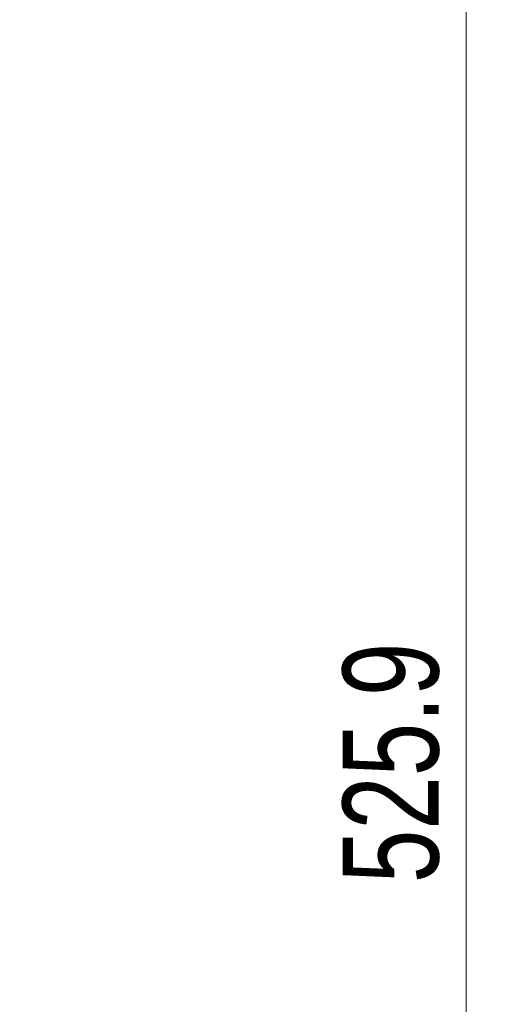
# Model space of a CAD drawing. Header units: millimetres. Extents: x 0 to 1118, y 0 to 864.
# Tile 33 of 254: x 578 to 601, y 379 to 428. Entities that reach past the tile are written whole.
import ezdxf

# ---------------------------------------------------------------- set-up
doc = ezdxf.new("R2010")
doc.units = ezdxf.units.MM
doc.styles.add('SLDTEXTSTYLE0', font='TXT', dxfattribs={"width": 0.75})
doc.dimstyles.new('SLDDIMSTYLE0', dxfattribs={"dimtxt": 4.7625, "dimasz": 3.556, "dimexe": 0, "dimexo": 0.0625, "dimgap": 1.190625, "dimtad": 1, "dimdec": 1, "dimlfac": 5, "dimrnd": 1e-09, "dimzin": 12, "dimdsep": 46, "dimtxsty": 'SLDTEXTSTYLE0', "dimsah": 1, "dimcen": 0.09, "dimadec": 0, "dimazin": 3, "dimtfac": 1, "dimtdec": 1, "dimtofl": 0, "dimtmove": 0, "dimatfit": 3, "dimfxl": 1, "dimfrac": 2, "dimtolj": 1, "dimtzin": 12, "dimarcsym": 0})

# ---------------------------------------------------------------- blocks, each defined once
blk = doc.blocks.new('_D_12')
at = {"color": 7, "linetype": 'Continuous', "lineweight": 0}
for p, q in [((566.739, 441.494), (601.22, 441.494)), ((600.22, 336.317), (600.22, 441.494)), ((556.8, 336.317), (601.22, 336.317))]:
    blk.add_line(p, q, dxfattribs=at)
at = {"color": 7, "linetype": 'Continuous', "lineweight": 18}
for points in [[(600.22, 441.494), (599.839, 437.938), (600.601, 437.938)], [(600.22, 336.317), (600.601, 339.873), (599.839, 339.873)]]:
    blk.add_solid(points, dxfattribs=at)
at = {"color": 7, "linetype": 'Continuous', "lineweight": 18, "insert": (594.081, 385.198), "char_height": 4.7625, "attachment_point": 1, "rotation": 90, "style": 'SLDTEXTSTYLE0'}
blk.add_mtext('525.9', dxfattribs=at)

msp = doc.modelspace()

# ---------------------------------------------------------------- dimensions: what is measured, and where the dimension line sits
at = {"color": 7, "linetype": 'Continuous', "lineweight": 18}
dim = msp.add_linear_dim(base=(600.22, 441.494), p1=(555.8, 336.317), p2=(565.739, 441.494), angle=90, dimstyle='SLDDIMSTYLE0', dxfattribs=at)
dim.commit()
dim.dimension.update_dxf_attribs({"geometry": '_D_12', "text_midpoint": (600.22, 393.113), "dimtype": 160})

doc.saveas('drawing.dxf')
